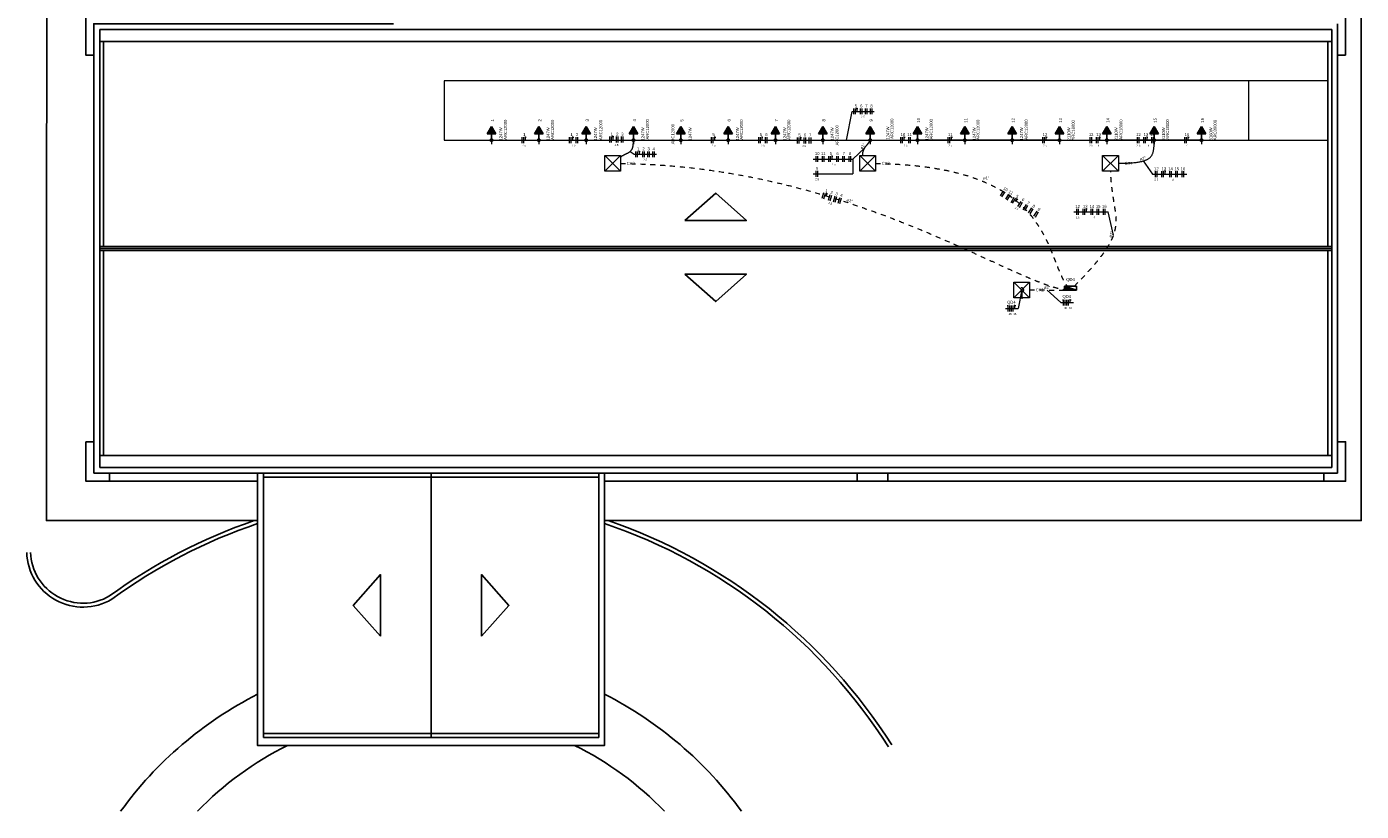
# Model space of a CAD drawing. Header units: feet. Extents: x -18 to 1038, y -110 to 48.
# Tile 105 of 199: x 284 to 318, y -27 to -7. Entities that reach past the tile are written whole.
import ezdxf

# ---------------------------------------------------------------- set-up
doc = ezdxf.new("R2010")
doc.units = ezdxf.units.FT
doc.header["$MEASUREMENT"] = 0
doc.linetypes.add('JIS_02_1.2', pattern=[0.25, 0.125, -0.125])
for name, color, linetype, lineweight in [('0.1', 1, 'Continuous', 9), ('Caixas de passagem', 134, 'Continuous', 5), ('EL-Condutos', 4, 'Continuous', 5), ('EL-Fios (Fase 1)', 7, 'Continuous', 5), ('EL-Fios (Fase 2)', 7, 'Continuous', 5), ('EL-Fios (Fase 3)', 7, 'Continuous', 5), ('EL-Fios (Neutro)', 7, 'Continuous', 5), ('EL-Fios (Terra)', 7, 'Continuous', 5), ('EL-Textos conduto', 7, 'Continuous', 5), ('EL-Textos fios', 7, 'Continuous', 5), ('Textos', 7, 'Continuous', 5)]:
    doc.layers.add(name, color=color, linetype=linetype, lineweight=lineweight)
doc.layers.add('CIV-Piso Tátil', color=32, linetype='Continuous')
doc.layers.add('P-SIMBOL', color=5, linetype='Continuous')
doc.styles.add('Arial', font='arial.ttf')

msp = doc.modelspace()

# ---------------------------------------------------------------- hatches: boundary and pattern name
at = {"layer": 'EL-Condutos', "linetype": 'Continuous'}
msp.add_hatch(color=256, dxfattribs=at).paths.add_polyline_path([(308.9925, -14.1572), (309.0119, -14.0847), (308.9731, -14.0847)])
at = {"layer": 'P-SIMBOL', "linetype": 'Continuous'}
for points in [[(295.6585, -9.9776), (295.5503, -9.7901), (295.442, -9.9776)], [(296.8585, -9.9776), (296.7503, -9.7901), (296.642, -9.9776)], [(298.0585, -9.9776), (297.9503, -9.7901), (297.842, -9.9776)], [(299.2585, -9.9776), (299.1503, -9.7901), (299.042, -9.9776)], [(300.4585, -9.9776), (300.3503, -9.7901), (300.242, -9.9776)], [(301.6585, -9.9776), (301.5503, -9.7901), (301.442, -9.9776)], [(302.8565, -9.9776), (302.7483, -9.7901), (302.64, -9.9776)], [(304.0585, -9.9776), (303.9503, -9.7901), (303.842, -9.9776)], [(305.2585, -9.9776), (305.1503, -9.7901), (305.042, -9.9776)], [(306.4585, -9.9776), (306.3503, -9.7901), (306.242, -9.9776)], [(307.6585, -9.9776), (307.5503, -9.7901), (307.442, -9.9776)], [(308.8585, -9.9776), (308.7503, -9.7901), (308.642, -9.9776)], [(310.0585, -9.9776), (309.9503, -9.7901), (309.842, -9.9776)], [(311.2558, -9.9776), (311.1476, -9.7901), (311.0393, -9.9776)], [(312.4585, -9.9776), (312.3503, -9.7901), (312.242, -9.9776)], [(313.6585, -9.9776), (313.5503, -9.7901), (313.442, -9.9776)], [(310.0781, -13.8369), (310.0782, -13.9368), (310.3791, -13.9368)]]:
    msp.add_hatch(color=256, dxfattribs=at).paths.add_polyline_path(points)

# ---------------------------------------------------------------- linework, layer by layer
at = {"layer": '0.1', "color": 251}
for p, q in [((294.3503, -8.6322), (294.3503, -10.1322)), ((314.7503, -8.6322), (294.3503, -8.6322)), ((314.7503, -10.1322), (314.7503, -8.6322)), ((316.7503, -8.6322), (314.7503, -8.6322)), ((316.7503, -10.1322), (316.7503, -8.6322)), ((294.3503, -10.1322), (314.7503, -10.1322)), ((295.5503, -10.1322), (295.5503, -10.2322)), ((296.7503, -10.1322), (296.7503, -10.2322)), ((297.9503, -10.1322), (297.9503, -10.2322)), ((299.1503, -10.1322), (299.1503, -10.2322)), ((300.3503, -10.1322), (300.3503, -10.2322)), ((301.5503, -10.1322), (301.5503, -10.2322)), ((302.7503, -10.1322), (302.7503, -10.2322)), ((303.9503, -10.1322), (303.9503, -10.2322)), ((305.1503, -10.1322), (305.1503, -10.2322)), ((306.3503, -10.1322), (306.3503, -10.2322)), ((307.5503, -10.1322), (307.5503, -10.2322)), ((308.7503, -10.1322), (308.7503, -10.2322)), ((309.9503, -10.1322), (309.9503, -10.2322)), ((311.1503, -10.1322), (311.1503, -10.2322)), ((312.3503, -10.1322), (312.3503, -10.2322)), ((313.5503, -10.1322), (313.5503, -10.2322)), ((314.7503, -10.1322), (316.7503, -10.1322))]:
    msp.add_line(p, q, dxfattribs=at)
at = {"layer": 'Caixas de passagem'}
for p, q in [((298.4241, -10.9236), (298.8241, -10.5236)), ((298.4241, -10.5236), (298.8241, -10.9236)), ((304.8864, -10.9236), (305.2864, -10.5236)), ((304.8864, -10.5236), (305.2864, -10.9236)), ((311.0432, -10.9236), (311.4432, -10.5236)), ((311.0432, -10.5236), (311.4432, -10.9236)), ((308.7925, -14.1322), (309.1925, -13.7322)), ((308.7925, -13.7322), (309.1925, -14.1322))]:
    msp.add_line(p, q, dxfattribs=at)
for points in [[(298.4241, -10.5236), (298.8241, -10.5236), (298.8241, -10.9236), (298.4241, -10.9236), (298.4241, -10.5236)], [(304.8864, -10.5236), (305.2864, -10.5236), (305.2864, -10.9236), (304.8864, -10.9236), (304.8864, -10.5236)], [(311.0432, -10.5236), (311.4432, -10.5236), (311.4432, -10.9236), (311.0432, -10.9236), (311.0432, -10.5236)], [(308.7925, -13.7322), (309.1925, -13.7322), (309.1925, -14.1322), (308.7925, -14.1322), (308.7925, -13.7322)]]:
    msp.add_lwpolyline(points, dxfattribs=at)
at = {"layer": 'CIV-Piso Tátil', "color": 251}
for p, q in [((285.6203, -18.4323), (285.6203, -7.3322)), ((285.6203, -7.3322), (316.8503, -7.3322)), ((317.0003, -18.5823), (317.0003, -7.1822)), ((285.6203, -7.6322), (316.8503, -7.6322)), ((317.0003, -7.9822), (317.2003, -7.9822)), ((316.8503, -12.8322), (285.6203, -12.8322)), ((316.8503, -12.8822), (285.6203, -12.8822)), ((316.8503, -12.9322), (285.6203, -12.9322)), ((316.8503, -18.1323), (285.6203, -18.1323)), ((317.0003, -18.5823), (285.4703, -18.5823)), ((316.8503, -18.4323), (285.6203, -18.4323)), ((285.8703, -18.5822), (285.8703, -18.7823)), ((294.0203, -25.2823), (294.0203, -18.5823)), ((304.822, -18.5822), (304.822, -18.7823)), ((305.6003, -18.5822), (305.6003, -18.7823)), ((316.6503, -18.5822), (316.6503, -18.7823)), ((298.2703, -18.6823), (289.7703, -18.6823))]:
    msp.add_line(p, q, dxfattribs=at)
for points in [[(300.6703, 9.193), (300.6703, -4.7822), (293.6703, -4.7822), (293.6703, -6.5822), (317.6003, -6.5822), (317.6, -19.7823), (298.4203, -19.7823)], [(289.6203, -19.7823), (284.2703, -19.7823), (284.2813, 0.3685)], [(290.3703, -6.9821), (285.2703, -6.9821), (285.2703, -7.9821), (285.4703, -7.9821)], [(317.2003, -7.9822), (317.2003, -6.9821), (293.4703, -6.9821)], [(293.0703, -7.1822), (285.4703, -7.1822), (285.4703, -18.5822)], [(316.8503, -7.3322), (316.8503, -18.4323)], [(285.7203, -12.8322), (285.7203, -7.6322)], [(316.7503, -7.6322), (316.7503, -12.8322)], [(300.4549, -12.1763), (302.0156, -12.1763), (301.2353, -11.482), (300.4549, -12.1763)], [(285.7203, -18.1323), (285.7203, -12.9322)], [(316.7503, -12.9322), (316.7503, -18.1323)], [(300.4549, -13.5324), (302.0156, -13.5324), (301.2353, -14.2267), (300.4549, -13.5324)], [(285.2703, -17.7823), (285.4703, -17.7823)], [(285.2703, -17.7823), (285.2703, -18.7823), (289.6203, -18.7823)], [(298.4203, -18.7823), (317.2003, -18.7823), (317.2003, -17.7823), (317.0003, -17.7823)], [(289.6203, -18.5823), (289.6203, -25.2823)], [(289.7703, -18.5823), (289.7703, -25.2823)], [(298.2703, -25.2823), (298.2703, -18.5823)], [(298.4203, -25.2823), (298.4203, -18.5823)], [(292.7421, -22.7126), (292.7421, -21.1519), (292.0478, -21.9323), (292.7421, -22.7126)], [(295.2984, -22.7126), (295.2984, -21.1519), (295.9927, -21.9323), (295.2984, -22.7126)], [(289.6203, -25.2823), (289.6203, -25.4823), (298.4203, -25.4823), (298.4203, -25.2823)], [(298.2703, -25.1823), (289.7703, -25.1823)], [(298.2703, -25.2823), (289.7703, -25.2823)]]:
    msp.add_lwpolyline(points, dxfattribs=at)
for centre, radius, start, end in [((294.0242, -32.8496), 13.8176, 108.96737, 126.16023), ((294.0242, -32.8496), 13.7176, 108.72609, 126.18072), ((294.0203, -32.8418), 13.709, 32.26914, 71.27916), ((294.0203, -32.8418), 13.809, 32.2711, 71.03731), ((285.1983, -20.548), 1.4287, 181.69259, 300.63143), ((285.1983, -20.548), 1.3287, 181.69259, 300.4266), ((294.0203, -32.8418), 9.709, 116.94845, 144.14009), ((294.0203, -32.8418), 9.709, 35.85991, 63.05155), ((294.0203, -32.8418), 8.209, 116.29452, 136.14404), ((294.0203, -32.8418), 8.209, 43.85596, 63.70548)]:
    msp.add_arc(centre, radius, start, end, dxfattribs=at)
at = {"layer": 'EL-Condutos'}
for points in [[(308.9675, -13.9755), (308.9745, -13.9788), (308.982, -13.981), (308.9896, -13.9821), (308.9974, -13.9819), (309.005, -13.9806), (309.0123, -13.9781), (309.0192, -13.9745), (309.0254, -13.9698), (309.0308, -13.9643), (309.0353, -13.958), (309.0388, -13.9511), (309.0412, -13.9437), (309.0424, -13.936), (309.0424, -13.9283), (309.0412, -13.9206), (309.0388, -13.9133), (309.0353, -13.9063), (309.0308, -13.9), (309.0254, -13.8945), (309.0192, -13.8899), (309.0123, -13.8863), (309.005, -13.8837), (308.9974, -13.8824), (308.9896, -13.8822), (308.982, -13.8833), (308.9745, -13.8855), (308.9675, -13.8889)], [(308.9925, -13.9822), (308.9925, -14.1572)]]:
    msp.add_lwpolyline(points, dxfattribs=at)
at = {"layer": 'EL-Condutos', "linetype": 'Continuous'}
for points in [[(295.5769, -10.1322), (295.6316, -10.1322), (295.6829, -10.1322), (295.731, -10.1322), (295.7762, -10.1322), (295.8187, -10.1322), (295.8588, -10.1322), (295.8967, -10.1322), (295.9327, -10.1322), (295.9669, -10.1322), (295.9997, -10.1322), (296.0313, -10.1322), (296.0619, -10.1322), (296.0917, -10.1322), (296.1211, -10.1322), (296.1503, -10.1322), (296.1794, -10.1322), (296.2088, -10.1322), (296.2387, -10.1322), (296.2693, -10.1322), (296.3008, -10.1322), (296.3336, -10.1322), (296.3679, -10.1322), (296.4038, -10.1322), (296.4417, -10.1322), (296.4818, -10.1322), (296.5244, -10.1322), (296.5696, -10.1322), (296.6177, -10.1322), (296.669, -10.1322), (296.7237, -10.1322)], [(296.7769, -10.1322), (296.8316, -10.1322), (296.8829, -10.1322), (296.931, -10.1322), (296.9762, -10.1322), (297.0187, -10.1322), (297.0588, -10.1322), (297.0967, -10.1322), (297.1327, -10.1322), (297.1669, -10.1322), (297.1997, -10.1322), (297.2313, -10.1322), (297.2619, -10.1322), (297.2917, -10.1322), (297.3211, -10.1322), (297.3503, -10.1322), (297.3794, -10.1322), (297.4088, -10.1322), (297.4387, -10.1322), (297.4693, -10.1322), (297.5008, -10.1322), (297.5336, -10.1322), (297.5679, -10.1322), (297.6038, -10.1322), (297.6417, -10.1322), (297.6818, -10.1322), (297.7244, -10.1322), (297.7696, -10.1322), (297.8177, -10.1322), (297.869, -10.1322), (297.9237, -10.1322)], [(297.9769, -10.1322), (298.0316, -10.1322), (298.0829, -10.1322), (298.131, -10.1322), (298.1762, -10.1322), (298.2187, -10.1322), (298.2588, -10.1322), (298.2967, -10.1322), (298.3327, -10.1322), (298.3669, -10.1322), (298.3997, -10.1322), (298.4313, -10.1322), (298.4619, -10.1322), (298.4917, -10.1322), (298.5211, -10.1322), (298.5503, -10.1322), (298.5794, -10.1322), (298.6088, -10.1322), (298.6387, -10.1322), (298.6693, -10.1322), (298.7008, -10.1322), (298.7336, -10.1322), (298.7679, -10.1322), (298.8038, -10.1322), (298.8417, -10.1322), (298.8818, -10.1322), (298.9244, -10.1322), (298.9696, -10.1322), (299.0177, -10.1322), (299.069, -10.1322), (299.1237, -10.1322)], [(299.1769, -10.1322), (299.2316, -10.1322), (299.2829, -10.1322), (299.331, -10.1322), (299.3762, -10.1322), (299.4187, -10.1322), (299.4588, -10.1322), (299.4967, -10.1322), (299.5327, -10.1322), (299.5669, -10.1322), (299.5997, -10.1322), (299.6313, -10.1322), (299.6619, -10.1322), (299.6917, -10.1322), (299.7211, -10.1322), (299.7503, -10.1322), (299.7794, -10.1322), (299.8088, -10.1322), (299.8387, -10.1322), (299.8693, -10.1322), (299.9008, -10.1322), (299.9336, -10.1322), (299.9679, -10.1322), (300.0038, -10.1322), (300.0417, -10.1322), (300.0818, -10.1322), (300.1244, -10.1322), (300.1696, -10.1322), (300.2177, -10.1322), (300.269, -10.1322), (300.3237, -10.1322)], [(300.3769, -10.1322), (300.4316, -10.1322), (300.4829, -10.1322), (300.531, -10.1322), (300.5762, -10.1322), (300.6187, -10.1322), (300.6588, -10.1322), (300.6967, -10.1322), (300.7327, -10.1322), (300.7669, -10.1322), (300.7997, -10.1322), (300.8313, -10.1322), (300.8619, -10.1322), (300.8917, -10.1322), (300.9211, -10.1322), (300.9503, -10.1322), (300.9794, -10.1322), (301.0088, -10.1322), (301.0387, -10.1322), (301.0693, -10.1322), (301.1008, -10.1322), (301.1336, -10.1322), (301.1679, -10.1322), (301.2038, -10.1322), (301.2417, -10.1322), (301.2818, -10.1322), (301.3244, -10.1322), (301.3696, -10.1322), (301.4177, -10.1322), (301.469, -10.1322), (301.5237, -10.1322)], [(301.5768, -10.1322), (301.6314, -10.1322), (301.6826, -10.1322), (301.7307, -10.1322), (301.7758, -10.1322), (301.8183, -10.1322), (301.8583, -10.1322), (301.8961, -10.1322), (301.932, -10.1322), (301.9662, -10.1322), (301.9989, -10.1322), (302.0305, -10.1322), (302.061, -10.1322), (302.0908, -10.1322), (302.1202, -10.1322), (302.1493, -10.1322), (302.1784, -10.1322), (302.2077, -10.1322), (302.2375, -10.1322), (302.2681, -10.1322), (302.2996, -10.1322), (302.3323, -10.1322), (302.3665, -10.1322), (302.4024, -10.1322), (302.4402, -10.1322), (302.4803, -10.1322), (302.5227, -10.1322), (302.5679, -10.1322), (302.6159, -10.1322), (302.6671, -10.1322), (302.7217, -10.1322)], [(302.7749, -10.1322), (302.8297, -10.1322), (302.8811, -10.1322), (302.9293, -10.1322), (302.9746, -10.1322), (303.0171, -10.1322), (303.0573, -10.1322), (303.0953, -10.1322), (303.1313, -10.1322), (303.1656, -10.1322), (303.1984, -10.1322), (303.2301, -10.1322), (303.2607, -10.1322), (303.2906, -10.1322), (303.3201, -10.1322), (303.3493, -10.1322), (303.3785, -10.1322), (303.4079, -10.1322), (303.4378, -10.1322), (303.4685, -10.1322), (303.5001, -10.1322), (303.5329, -10.1322), (303.5672, -10.1322), (303.6033, -10.1322), (303.6412, -10.1322), (303.6814, -10.1322), (303.724, -10.1322), (303.7693, -10.1322), (303.8175, -10.1322), (303.8688, -10.1322), (303.9236, -10.1322)], [(303.9769, -10.1322), (304.0316, -10.1322), (304.0829, -10.1322), (304.131, -10.1322), (304.1762, -10.1322), (304.2187, -10.1322), (304.2588, -10.1322), (304.2967, -10.1322), (304.3327, -10.1322), (304.3669, -10.1322), (304.3997, -10.1322), (304.4313, -10.1322), (304.4619, -10.1322), (304.4917, -10.1322), (304.5211, -10.1322), (304.5503, -10.1322), (304.5794, -10.1322), (304.6088, -10.1322), (304.6387, -10.1322), (304.6693, -10.1322), (304.7008, -10.1322), (304.7336, -10.1322), (304.7679, -10.1322), (304.8038, -10.1322), (304.8417, -10.1322), (304.8818, -10.1322), (304.9244, -10.1322), (304.9696, -10.1322), (305.0177, -10.1322), (305.069, -10.1322), (305.1237, -10.1322)], [(305.1769, -10.1322), (305.2316, -10.1322), (305.2829, -10.1322), (305.331, -10.1322), (305.3762, -10.1322), (305.4187, -10.1322), (305.4588, -10.1322), (305.4967, -10.1322), (305.5327, -10.1322), (305.5669, -10.1322), (305.5997, -10.1322), (305.6313, -10.1322), (305.6619, -10.1322), (305.6917, -10.1322), (305.7211, -10.1322), (305.7503, -10.1322), (305.7794, -10.1322), (305.8088, -10.1322), (305.8387, -10.1322), (305.8693, -10.1322), (305.9008, -10.1322), (305.9336, -10.1322), (305.9679, -10.1322), (306.0038, -10.1322), (306.0417, -10.1322), (306.0818, -10.1322), (306.1244, -10.1322), (306.1696, -10.1322), (306.2177, -10.1322), (306.269, -10.1322), (306.3237, -10.1322)], [(307.5237, -10.1322), (307.469, -10.1322), (307.4177, -10.1322), (307.3696, -10.1322), (307.3244, -10.1322), (307.2818, -10.1322), (307.2417, -10.1322), (307.2038, -10.1322), (307.1679, -10.1322), (307.1336, -10.1322), (307.1008, -10.1322), (307.0693, -10.1322), (307.0387, -10.1322), (307.0088, -10.1322), (306.9794, -10.1322), (306.9503, -10.1322), (306.9211, -10.1322), (306.8917, -10.1322), (306.8619, -10.1322), (306.8313, -10.1322), (306.7997, -10.1322), (306.7669, -10.1322), (306.7327, -10.1322), (306.6967, -10.1322), (306.6588, -10.1322), (306.6187, -10.1322), (306.5762, -10.1322), (306.531, -10.1322), (306.4829, -10.1322), (306.4316, -10.1322), (306.3769, -10.1322)], [(308.7237, -10.1322), (308.669, -10.1322), (308.6177, -10.1322), (308.5696, -10.1322), (308.5244, -10.1322), (308.4818, -10.1322), (308.4417, -10.1322), (308.4038, -10.1322), (308.3679, -10.1322), (308.3336, -10.1322), (308.3008, -10.1322), (308.2693, -10.1322), (308.2387, -10.1322), (308.2088, -10.1322), (308.1794, -10.1322), (308.1503, -10.1322), (308.1211, -10.1322), (308.0917, -10.1322), (308.0619, -10.1322), (308.0313, -10.1322), (307.9997, -10.1322), (307.9669, -10.1322), (307.9327, -10.1322), (307.8967, -10.1322), (307.8588, -10.1322), (307.8187, -10.1322), (307.7762, -10.1322), (307.731, -10.1322), (307.6829, -10.1322), (307.6316, -10.1322), (307.5769, -10.1322)], [(309.9237, -10.1322), (309.869, -10.1322), (309.8177, -10.1322), (309.7696, -10.1322), (309.7244, -10.1322), (309.6818, -10.1322), (309.6417, -10.1322), (309.6038, -10.1322), (309.5679, -10.1322), (309.5336, -10.1322), (309.5008, -10.1322), (309.4693, -10.1322), (309.4387, -10.1322), (309.4088, -10.1322), (309.3794, -10.1322), (309.3503, -10.1322), (309.3211, -10.1322), (309.2917, -10.1322), (309.2619, -10.1322), (309.2313, -10.1322), (309.1997, -10.1322), (309.1669, -10.1322), (309.1327, -10.1322), (309.0967, -10.1322), (309.0588, -10.1322), (309.0187, -10.1322), (308.9762, -10.1322), (308.931, -10.1322), (308.8829, -10.1322), (308.8316, -10.1322), (308.7769, -10.1322)], [(309.9769, -10.1322), (310.0316, -10.1322), (310.0829, -10.1322), (310.131, -10.1322), (310.1762, -10.1322), (310.2187, -10.1322), (310.2588, -10.1322), (310.2967, -10.1322), (310.3326, -10.1322), (310.3668, -10.1322), (310.3996, -10.1322), (310.4311, -10.1322), (310.4617, -10.1322), (310.4915, -10.1322), (310.5209, -10.1322), (310.5499, -10.1322), (310.579, -10.1322), (310.6083, -10.1322), (310.6381, -10.1322), (310.6686, -10.1322), (310.7001, -10.1322), (310.7327, -10.1322), (310.7668, -10.1322), (310.8027, -10.1322), (310.8404, -10.1322), (310.8803, -10.1322), (310.9227, -10.1322), (310.9677, -10.1322), (311.0156, -10.1322), (311.0666, -10.1322), (311.1211, -10.1322)], [(312.3237, -10.1322), (312.269, -10.1322), (312.2177, -10.1322), (312.1696, -10.1322), (312.1243, -10.1322), (312.0818, -10.1322), (312.0417, -10.1322), (312.0038, -10.1322), (311.9678, -10.1322), (311.9336, -10.1322), (311.9007, -10.1322), (311.8691, -10.1322), (311.8385, -10.1322), (311.8086, -10.1322), (311.7791, -10.1322), (311.7499, -10.1322), (311.7207, -10.1322), (311.6913, -10.1322), (311.6613, -10.1322), (311.6306, -10.1322), (311.5989, -10.1322), (311.566, -10.1322), (311.5316, -10.1322), (311.4955, -10.1322), (311.4575, -10.1322), (311.4172, -10.1322), (311.3745, -10.1322), (311.3291, -10.1322), (311.2807, -10.1322), (311.2292, -10.1322), (311.1743, -10.1322)], [(313.5237, -10.1322), (313.469, -10.1322), (313.4177, -10.1322), (313.3696, -10.1322), (313.3244, -10.1322), (313.2818, -10.1322), (313.2417, -10.1322), (313.2038, -10.1322), (313.1679, -10.1322), (313.1336, -10.1322), (313.1008, -10.1322), (313.0693, -10.1322), (313.0387, -10.1322), (313.0088, -10.1322), (312.9794, -10.1322), (312.9503, -10.1322), (312.9211, -10.1322), (312.8917, -10.1322), (312.8619, -10.1322), (312.8313, -10.1322), (312.7997, -10.1322), (312.7669, -10.1322), (312.7327, -10.1322), (312.6967, -10.1322), (312.6588, -10.1322), (312.6187, -10.1322), (312.5762, -10.1322), (312.531, -10.1322), (312.4829, -10.1322), (312.4316, -10.1322), (312.3769, -10.1322)], [(298.8244, -10.5589), (298.846, -10.5453), (298.8669, -10.5328), (298.8869, -10.5214), (298.9062, -10.5109), (298.9247, -10.5012), (298.9424, -10.4922), (298.9594, -10.4838), (298.9755, -10.4758), (298.991, -10.4681), (299.0057, -10.4607), (299.0196, -10.4532), (299.0328, -10.4458), (299.0452, -10.4381), (299.057, -10.4301), (299.068, -10.4217), (299.0782, -10.4127), (299.0878, -10.4031), (299.0967, -10.3926), (299.1049, -10.3812), (299.1123, -10.3687), (299.1191, -10.3551), (299.1252, -10.3401), (299.1306, -10.3237), (299.1354, -10.3058), (299.1395, -10.2862), (299.1429, -10.2647), (299.1456, -10.2414), (299.1478, -10.2159), (299.1492, -10.1883), (299.1501, -10.1584)], [(304.9679, -10.5238), (304.9656, -10.507), (304.9646, -10.4905), (304.9647, -10.4743), (304.9659, -10.4586), (304.9681, -10.4431), (304.9713, -10.428), (304.9754, -10.4132), (304.9803, -10.3988), (304.9859, -10.3846), (304.9921, -10.3709), (304.9989, -10.3574), (305.0063, -10.3442), (305.0141, -10.3314), (305.0222, -10.3189), (305.0307, -10.3067), (305.0393, -10.2947), (305.0481, -10.2831), (305.057, -10.2719), (305.0659, -10.2609), (305.0748, -10.2502), (305.0834, -10.2398), (305.0919, -10.2296), (305.1001, -10.2198), (305.1079, -10.2103), (305.1153, -10.201), (305.1221, -10.1921), (305.1284, -10.1834), (305.1341, -10.175), (305.139, -10.1668), (305.1431, -10.1589)], [(311.4442, -10.7222), (311.5261, -10.7205), (311.6029, -10.7181), (311.6748, -10.7149), (311.7419, -10.711), (311.8044, -10.7061), (311.8626, -10.7004), (311.9164, -10.6937), (311.9662, -10.686), (312.012, -10.6772), (312.054, -10.6673), (312.0924, -10.6562), (312.1274, -10.6439), (312.1591, -10.6304), (312.1876, -10.6155), (312.2132, -10.5993), (312.236, -10.5817), (312.2561, -10.5626), (312.2737, -10.542), (312.289, -10.5198), (312.3021, -10.496), (312.3133, -10.4705), (312.3226, -10.4433), (312.3302, -10.4144), (312.3363, -10.3836), (312.3411, -10.351), (312.3446, -10.3165), (312.3472, -10.2799), (312.3488, -10.2414), (312.3498, -10.2008), (312.3502, -10.1581)]]:
    msp.add_spline(points, degree=3, dxfattribs=at)
at = {"layer": 'EL-Condutos', "linetype": 'JIS_02_1.2'}
for points in [[(298.8275, -10.7248), (299.4004, -10.7408), (299.9615, -10.7746), (300.5106, -10.8249), (301.0475, -10.8905), (301.572, -10.9701), (302.0838, -11.0626), (302.5829, -11.1667), (303.0689, -11.2811), (303.5417, -11.4047), (304.0011, -11.5361), (304.447, -11.6742), (304.879, -11.8178), (305.2971, -11.9655), (305.701, -12.1162), (306.0906, -12.2686), (306.4655, -12.4216), (306.8257, -12.5737), (307.171, -12.724), (307.5011, -12.871), (307.8159, -13.0136), (308.1151, -13.1505), (308.3985, -13.2805), (308.6661, -13.4024), (308.9175, -13.5149), (309.1526, -13.6168), (309.3712, -13.7068), (309.5731, -13.7838), (309.758, -13.8466), (309.9259, -13.8937), (310.0765, -13.9241)], [(305.2888, -10.725), (305.7243, -10.7386), (306.1294, -10.7658), (306.5052, -10.8059), (306.8529, -10.858), (307.174, -10.9214), (307.4694, -10.9953), (307.7406, -11.0788), (307.9888, -11.1712), (308.2152, -11.2717), (308.421, -11.3795), (308.6076, -11.4938), (308.7761, -11.6137), (308.9278, -11.7386), (309.064, -11.8675), (309.1858, -11.9997), (309.2946, -12.1344), (309.3915, -12.2708), (309.4779, -12.4082), (309.555, -12.5456), (309.6239, -12.6823), (309.6861, -12.8176), (309.7426, -12.9506), (309.7949, -13.0804), (309.844, -13.2064), (309.8912, -13.3278), (309.9379, -13.4436), (309.9852, -13.5532), (310.0344, -13.6557), (310.0867, -13.7504), (310.1434, -13.8364)], [(310.3287, -13.8359), (310.4738, -13.6869), (310.6056, -13.5475), (310.7248, -13.4171), (310.832, -13.295), (310.9276, -13.1806), (311.0123, -13.0732), (311.0866, -12.9722), (311.1512, -12.877), (311.2065, -12.7869), (311.2531, -12.7012), (311.2917, -12.6194), (311.3228, -12.5406), (311.3469, -12.4644), (311.3646, -12.39), (311.3766, -12.3169), (311.3833, -12.2443), (311.3853, -12.1716), (311.3833, -12.0982), (311.3777, -12.0233), (311.3692, -11.9465), (311.3583, -11.8669), (311.3456, -11.7841), (311.3316, -11.6972), (311.317, -11.6057), (311.3022, -11.509), (311.2879, -11.4063), (311.2747, -11.2971), (311.263, -11.1806), (311.2536, -11.0562), (311.2469, -10.9234)], [(309.1921, -13.9329), (309.2296, -13.9331), (309.2652, -13.9332), (309.2992, -13.9333), (309.3317, -13.9334), (309.3627, -13.9335), (309.3925, -13.9337), (309.4211, -13.9338), (309.4487, -13.9339), (309.4755, -13.934), (309.5015, -13.9341), (309.527, -13.9342), (309.552, -13.9343), (309.5766, -13.9343), (309.6011, -13.9344), (309.6255, -13.9345), (309.65, -13.9346), (309.6747, -13.9347), (309.6998, -13.9348), (309.7254, -13.9349), (309.7516, -13.935), (309.7785, -13.9351), (309.8064, -13.9352), (309.8352, -13.9353), (309.8653, -13.9354), (309.8966, -13.9355), (309.9294, -13.9357), (309.9637, -13.9358), (309.9998, -13.9359), (310.0377, -13.9361), (310.0776, -13.9362)]]:
    msp.add_spline(points, degree=3, dxfattribs=at)
at = {"layer": 'EL-Fios (Fase 1)'}
for p, q in [((304.734, -9.4793), (304.734, -9.3293)), ((304.9054, -9.4793), (304.9054, -9.3293)), ((305.034, -9.4793), (305.034, -9.3293)), ((305.1625, -9.4793), (305.1625, -9.3293)), ((296.3295, -10.2072), (296.3295, -10.0572)), ((297.5295, -10.2072), (297.5295, -10.0572)), ((298.5491, -10.1936), (298.5491, -10.0436)), ((298.8491, -10.1936), (298.8491, -10.0436)), ((301.1295, -10.2072), (301.1295, -10.0572)), ((302.3282, -10.2072), (302.3282, -10.0572)), ((302.4996, -10.2072), (302.4996, -10.0572)), ((303.3086, -10.2161), (303.3086, -10.0661)), ((303.48, -10.2161), (303.48, -10.0661)), ((303.6086, -10.2161), (303.6086, -10.0661)), ((305.9295, -10.2072), (305.9295, -10.0572)), ((306.1304, -10.2072), (306.1304, -10.0572)), ((307.1295, -10.2072), (307.1295, -10.0572)), ((309.5295, -10.2072), (309.5295, -10.0572)), ((310.7295, -10.2072), (310.7295, -10.0572)), ((310.8875, -10.2072), (310.8875, -10.0572)), ((311.9295, -10.2072), (311.9295, -10.0572)), ((312.0875, -10.2072), (312.0875, -10.0572)), ((312.2884, -10.2072), (312.2884, -10.0572)), ((299.2143, -10.5685), (299.2143, -10.4185)), ((299.5143, -10.5685), (299.5143, -10.4185)), ((303.7853, -10.6886), (303.7853, -10.5386)), ((303.9434, -10.6886), (303.9434, -10.5386)), ((304.1014, -10.6886), (304.1014, -10.5386)), ((304.3023, -10.6886), (304.3023, -10.5386)), ((304.4603, -10.6886), (304.4603, -10.5386)), ((304.6184, -10.6886), (304.6184, -10.5386)), ((303.7853, -11.0636), (303.7853, -10.9136)), ((312.384, -11.0735), (312.384, -10.9235)), ((312.542, -11.0735), (312.542, -10.9235)), ((312.7429, -11.0735), (312.7429, -10.9235)), ((303.9318, -11.6099), (303.9741, -11.466)), ((308.4545, -11.5494), (308.532, -11.4209)), ((304.2196, -11.6945), (304.2619, -11.5506)), ((308.5898, -11.631), (308.6673, -11.5026)), ((308.7251, -11.7126), (308.8026, -11.5842)), ((308.8971, -11.8164), (308.9746, -11.688)), ((309.0325, -11.898), (309.1099, -11.7696)), ((309.1678, -11.9797), (309.2453, -11.8512)), ((309.3031, -12.0613), (309.3806, -11.9329)), ((310.3903, -12.0261), (310.3903, -11.8761)), ((310.5483, -12.0261), (310.5483, -11.8761)), ((310.7492, -12.0261), (310.7492, -11.8761)), ((310.0943, -14.33), (310.0943, -14.18)), ((308.6907, -14.4784), (308.6907, -14.3284))]:
    msp.add_line(p, q, dxfattribs=at)
at = {"layer": 'EL-Fios (Fase 2)'}
for p, q in [((304.9483, -9.4793), (304.9483, -9.3293)), ((305.0768, -9.4793), (305.0768, -9.3293)), ((305.2054, -9.4793), (305.2054, -9.3293)), ((297.7009, -10.2072), (297.7009, -10.0572)), ((298.7205, -10.1936), (298.7205, -10.0436)), ((302.5425, -10.2072), (302.5425, -10.0572)), ((303.5229, -10.2161), (303.5229, -10.0661)), ((303.6514, -10.2161), (303.6514, -10.0661)), ((305.9723, -10.2072), (305.9723, -10.0572)), ((306.1732, -10.2072), (306.1732, -10.0572)), ((307.1723, -10.2072), (307.1723, -10.0572)), ((309.5723, -10.2072), (309.5723, -10.0572)), ((310.7723, -10.2072), (310.7723, -10.0572)), ((311.9723, -10.2072), (311.9723, -10.0572)), ((313.1295, -10.2072), (313.1295, -10.0572)), ((299.3857, -10.5685), (299.3857, -10.4185)), ((299.6428, -10.5685), (299.6428, -10.4185)), ((303.8282, -10.6886), (303.8282, -10.5386)), ((303.9862, -10.6886), (303.9862, -10.5386)), ((304.3452, -10.6886), (304.3452, -10.5386)), ((304.5032, -10.6886), (304.5032, -10.5386)), ((304.6612, -10.6886), (304.6612, -10.5386)), ((303.8282, -11.0636), (303.8282, -10.9136)), ((312.4269, -11.0735), (312.4269, -10.9235)), ((312.901, -11.0735), (312.901, -10.9235)), ((313.059, -11.0735), (313.059, -10.9235)), ((308.4912, -11.5715), (308.5687, -11.4431)), ((304.0963, -11.6582), (304.1386, -11.5143)), ((304.343, -11.7308), (304.3853, -11.5869)), ((308.6265, -11.6531), (308.704, -11.5247)), ((308.9338, -11.8385), (309.0113, -11.7101)), ((309.0692, -11.9202), (309.1466, -11.7917)), ((309.2045, -12.0018), (309.282, -11.8734)), ((309.3398, -12.0835), (309.4173, -11.955)), ((310.4332, -12.0261), (310.4332, -11.8761)), ((310.9073, -12.0261), (310.9073, -11.8761)), ((311.0653, -12.0261), (311.0653, -11.8761)), ((310.1372, -14.33), (310.1372, -14.18)), ((308.7336, -14.4784), (308.7336, -14.3284))]:
    msp.add_line(p, q, dxfattribs=at)
at = {"layer": 'EL-Fios (Fase 3)'}
for p, q in [((304.7768, -9.4793), (304.7768, -9.3293)), ((296.3723, -10.2072), (296.3723, -10.0572)), ((297.5723, -10.2072), (297.5723, -10.0572)), ((297.7438, -10.2072), (297.7438, -10.0572)), ((298.592, -10.1936), (298.592, -10.0436)), ((298.7634, -10.1936), (298.7634, -10.0436)), ((298.892, -10.1936), (298.892, -10.0436)), ((301.1723, -10.2072), (301.1723, -10.0572)), ((302.3711, -10.2072), (302.3711, -10.0572)), ((303.3514, -10.2161), (303.3514, -10.0661)), ((310.9304, -10.2072), (310.9304, -10.0572)), ((312.1304, -10.2072), (312.1304, -10.0572)), ((312.3313, -10.2072), (312.3313, -10.0572)), ((313.1723, -10.2072), (313.1723, -10.0572)), ((299.2571, -10.5685), (299.2571, -10.4185)), ((299.4286, -10.5685), (299.4286, -10.4185)), ((299.5571, -10.5685), (299.5571, -10.4185)), ((299.6857, -10.5685), (299.6857, -10.4185)), ((304.1443, -10.6886), (304.1443, -10.5386)), ((312.5849, -11.0735), (312.5849, -10.9235)), ((312.7858, -11.0735), (312.7858, -10.9235)), ((312.9438, -11.0735), (312.9438, -10.9235)), ((313.1019, -11.0735), (313.1019, -10.9235)), ((303.9729, -11.622), (304.0152, -11.4781)), ((304.1374, -11.6703), (304.1797, -11.5264)), ((304.2607, -11.7066), (304.303, -11.5627)), ((304.3841, -11.7429), (304.4264, -11.599)), ((308.7618, -11.7348), (308.8393, -11.6063)), ((310.5912, -12.0261), (310.5912, -11.8761)), ((310.7921, -12.0261), (310.7921, -11.8761)), ((310.9501, -12.0261), (310.9501, -11.8761)), ((311.1082, -12.0261), (311.1082, -11.8761)), ((310.18, -14.33), (310.18, -14.18)), ((308.7764, -14.4784), (308.7764, -14.3284))]:
    msp.add_line(p, q, dxfattribs=at)
at = {"layer": 'EL-Fios (Neutro)'}
for p, q in [((310.0265, -14.18), (310.0515, -14.18)), ((310.0515, -14.33), (310.0515, -14.18)), ((308.6228, -14.3284), (308.6478, -14.3284)), ((308.6478, -14.4784), (308.6478, -14.3284))]:
    msp.add_line(p, q, dxfattribs=at)
at = {"layer": 'EL-Fios (Terra)'}
for points in [[(304.8197, -9.4043), (304.8197, -9.3293), (304.7997, -9.3293), (304.8397, -9.3293)], [(296.4152, -10.1322), (296.4152, -10.0572), (296.3952, -10.0572), (296.4352, -10.0572)], [(297.6152, -10.1322), (297.6152, -10.0572), (297.5952, -10.0572), (297.6352, -10.0572)], [(298.6348, -10.1186), (298.6348, -10.0436), (298.6148, -10.0436), (298.6548, -10.0436)], [(301.2152, -10.1322), (301.2152, -10.0572), (301.1952, -10.0572), (301.2352, -10.0572)], [(302.4139, -10.1322), (302.4139, -10.0572), (302.3939, -10.0572), (302.4339, -10.0572)], [(303.3943, -10.1411), (303.3943, -10.0661), (303.3743, -10.0661), (303.4143, -10.0661)], [(306.0152, -10.1322), (306.0152, -10.0572), (305.9952, -10.0572), (306.0352, -10.0572)], [(307.2152, -10.1322), (307.2152, -10.0572), (307.1952, -10.0572), (307.2352, -10.0572)], [(309.6152, -10.1322), (309.6152, -10.0572), (309.5952, -10.0572), (309.6352, -10.0572)], [(310.9732, -10.1322), (310.9732, -10.0572), (310.9532, -10.0572), (310.9932, -10.0572)], [(312.1732, -10.1322), (312.1732, -10.0572), (312.1532, -10.0572), (312.1932, -10.0572)], [(313.2152, -10.1322), (313.2152, -10.0572), (313.1952, -10.0572), (313.2352, -10.0572)], [(299.3, -10.4935), (299.3, -10.4185), (299.28, -10.4185), (299.32, -10.4185)], [(304.1871, -10.6136), (304.1871, -10.5386), (304.1671, -10.5386), (304.2071, -10.5386)], [(312.6277, -10.9985), (312.6277, -10.9235), (312.6077, -10.9235), (312.6477, -10.9235)], [(304.0352, -11.5621), (304.0563, -11.4901), (304.0372, -11.4845), (304.0755, -11.4958)], [(308.8373, -11.6927), (308.876, -11.6285), (308.8589, -11.6181), (308.8931, -11.6388)], [(310.634, -11.9511), (310.634, -11.8761), (310.614, -11.8761), (310.654, -11.8761)], [(310.2229, -14.255), (310.2229, -14.18), (310.2029, -14.18), (310.2429, -14.18)], [(308.8193, -14.4034), (308.8193, -14.3284), (308.7993, -14.3284), (308.8393, -14.3284)]]:
    msp.add_lwpolyline(points, dxfattribs=at)
at = {"layer": 'EL-Textos fios'}
for p, q in [((304.5503, -10.1322), (304.6911, -9.4043)), ((304.6911, -9.4043), (305.256, -9.4043)), ((299.07, -10.42), (299.1714, -10.4935)), ((305.0175, -10.326), (304.7118, -10.6136)), ((299.1714, -10.4935), (299.7363, -10.4935)), ((303.7057, -10.6136), (304.7118, -10.6136)), ((304.7118, -10.6136), (304.7118, -10.9886)), ((312.075, -10.6615), (312.3043, -10.9985)), ((303.7057, -10.9886), (304.7118, -10.9886)), ((312.3043, -10.9985), (313.1815, -10.9985)), ((310.3106, -11.9511), (311.1878, -11.9511)), ((311.3206, -12.5467), (311.1878, -11.9511)), ((308.9925, -13.9322), (308.901, -14.4034)), ((309.6353, -13.9346), (309.9836, -14.255)), ((308.58, -14.4034), (308.901, -14.4034)), ((309.9836, -14.255), (310.3046, -14.255))]:
    msp.add_line(p, q, dxfattribs=at)
at = {"layer": 'P-SIMBOL'}
for p, q in [((295.442, -9.9776), (295.5503, -9.7901)), ((295.5503, -9.7901), (295.6585, -9.9776)), ((296.642, -9.9776), (296.7503, -9.7901)), ((296.7503, -9.7901), (296.8585, -9.9776)), ((297.842, -9.9776), (297.9503, -9.7901)), ((297.9503, -9.7901), (298.0585, -9.9776)), ((299.042, -9.9776), (299.1503, -9.7901)), ((299.1503, -9.7901), (299.2585, -9.9776)), ((300.242, -9.9776), (300.3503, -9.7901)), ((300.3503, -9.7901), (300.4585, -9.9776)), ((301.442, -9.9776), (301.5503, -9.7901)), ((301.5503, -9.7901), (301.6585, -9.9776)), ((302.64, -9.9776), (302.7483, -9.7901)), ((302.7483, -9.7901), (302.8565, -9.9776)), ((303.842, -9.9776), (303.9503, -9.7901)), ((303.9503, -9.7901), (304.0585, -9.9776)), ((305.042, -9.9776), (305.1503, -9.7901)), ((305.1503, -9.7901), (305.2585, -9.9776)), ((306.242, -9.9776), (306.3503, -9.7901)), ((306.3503, -9.7901), (306.4585, -9.9776)), ((307.442, -9.9776), (307.5503, -9.7901)), ((307.5503, -9.7901), (307.6585, -9.9776)), ((308.642, -9.9776), (308.7503, -9.7901)), ((308.7503, -9.7901), (308.8585, -9.9776)), ((309.842, -9.9776), (309.9503, -9.7901)), ((309.9503, -9.7901), (310.0585, -9.9776)), ((311.0393, -9.9776), (311.1476, -9.7901)), ((311.1476, -9.7901), (311.2558, -9.9776)), ((312.242, -9.9776), (312.3503, -9.7901)), ((312.3503, -9.7901), (312.4585, -9.9776)), ((313.442, -9.9776), (313.5503, -9.7901)), ((313.5503, -9.7901), (313.6585, -9.9776)), ((295.6585, -9.9776), (295.442, -9.9776)), ((295.5238, -10.1056), (295.5768, -10.1056)), ((295.5238, -10.1587), (295.5238, -10.1056)), ((295.5503, -9.9776), (295.5503, -10.1056)), ((295.5768, -10.1056), (295.5768, -10.1587)), ((296.8585, -9.9776), (296.642, -9.9776)), ((296.7238, -10.1056), (296.7768, -10.1056)), ((296.7238, -10.1587), (296.7238, -10.1056)), ((296.7503, -9.9776), (296.7503, -10.1056)), ((296.7768, -10.1056), (296.7768, -10.1587)), ((298.0585, -9.9776), (297.842, -9.9776)), ((297.9238, -10.1056), (297.9768, -10.1056)), ((297.9238, -10.1587), (297.9238, -10.1056)), ((297.9503, -9.9776), (297.9503, -10.1056)), ((297.9768, -10.1056), (297.9768, -10.1587)), ((299.2585, -9.9776), (299.042, -9.9776)), ((299.1238, -10.1056), (299.1768, -10.1056)), ((299.1238, -10.1587), (299.1238, -10.1056)), ((299.1503, -9.9776), (299.1503, -10.1056)), ((299.1768, -10.1056), (299.1768, -10.1587)), ((300.4585, -9.9776), (300.242, -9.9776)), ((300.3238, -10.1056), (300.3768, -10.1056)), ((300.3238, -10.1587), (300.3238, -10.1056)), ((300.3503, -9.9776), (300.3503, -10.1056)), ((300.3768, -10.1056), (300.3768, -10.1587)), ((301.6585, -9.9776), (301.442, -9.9776)), ((301.5238, -10.1056), (301.5768, -10.1056)), ((301.5238, -10.1587), (301.5238, -10.1056)), ((301.5503, -9.9776), (301.5503, -10.1056)), ((301.5768, -10.1056), (301.5768, -10.1587)), ((302.8565, -9.9776), (302.64, -9.9776)), ((302.7217, -10.1056), (302.7748, -10.1056)), ((302.7217, -10.1587), (302.7217, -10.1056)), ((302.7483, -9.9776), (302.7483, -10.1056)), ((302.7748, -10.1056), (302.7748, -10.1587)), ((304.0585, -9.9776), (303.842, -9.9776)), ((303.9238, -10.1056), (303.9768, -10.1056)), ((303.9238, -10.1587), (303.9238, -10.1056)), ((303.9503, -9.9776), (303.9503, -10.1056)), ((303.9768, -10.1056), (303.9768, -10.1587)), ((305.2585, -9.9776), (305.042, -9.9776)), ((305.1238, -10.1056), (305.1768, -10.1056)), ((305.1238, -10.1587), (305.1238, -10.1056)), ((305.1503, -9.9776), (305.1503, -10.1056)), ((305.1768, -10.1056), (305.1768, -10.1587)), ((306.4585, -9.9776), (306.242, -9.9776)), ((306.3238, -10.1056), (306.3768, -10.1056)), ((306.3238, -10.1587), (306.3238, -10.1056)), ((306.3503, -9.9776), (306.3503, -10.1056)), ((306.3768, -10.1056), (306.3768, -10.1587)), ((307.6585, -9.9776), (307.442, -9.9776)), ((307.5238, -10.1056), (307.5768, -10.1056)), ((307.5238, -10.1587), (307.5238, -10.1056)), ((307.5503, -9.9776), (307.5503, -10.1056)), ((307.5768, -10.1056), (307.5768, -10.1587)), ((308.8585, -9.9776), (308.642, -9.9776)), ((308.7238, -10.1056), (308.7768, -10.1056)), ((308.7238, -10.1587), (308.7238, -10.1056)), ((308.7503, -9.9776), (308.7503, -10.1056)), ((308.7768, -10.1056), (308.7768, -10.1587)), ((310.0585, -9.9776), (309.842, -9.9776)), ((309.9238, -10.1056), (309.9768, -10.1056)), ((309.9238, -10.1587), (309.9238, -10.1056)), ((309.9503, -9.9776), (309.9503, -10.1056)), ((309.9768, -10.1056), (309.9768, -10.1587)), ((311.2558, -9.9776), (311.0393, -9.9776)), ((311.121, -10.1056), (311.1741, -10.1056)), ((311.121, -10.1587), (311.121, -10.1056)), ((311.1476, -9.9776), (311.1476, -10.1056)), ((311.1741, -10.1056), (311.1741, -10.1587)), ((312.4585, -9.9776), (312.242, -9.9776)), ((312.3238, -10.1056), (312.3768, -10.1056)), ((312.3238, -10.1587), (312.3238, -10.1056)), ((312.3503, -9.9776), (312.3503, -10.1056)), ((312.3768, -10.1056), (312.3768, -10.1587)), ((313.6585, -9.9776), (313.442, -9.9776)), ((313.5238, -10.1056), (313.5768, -10.1056)), ((313.5238, -10.1587), (313.5238, -10.1056)), ((313.5503, -9.9776), (313.5503, -10.1056)), ((313.5768, -10.1056), (313.5768, -10.1587)), ((295.5768, -10.1587), (295.5238, -10.1587)), ((296.7768, -10.1587), (296.7238, -10.1587)), ((297.9768, -10.1587), (297.9238, -10.1587)), ((299.1768, -10.1587), (299.1238, -10.1587)), ((300.3768, -10.1587), (300.3238, -10.1587)), ((301.5768, -10.1587), (301.5238, -10.1587)), ((302.7748, -10.1587), (302.7217, -10.1587)), ((303.9768, -10.1587), (303.9238, -10.1587)), ((305.1768, -10.1587), (305.1238, -10.1587)), ((306.3768, -10.1587), (306.3238, -10.1587)), ((307.5768, -10.1587), (307.5238, -10.1587)), ((308.7768, -10.1587), (308.7238, -10.1587)), ((309.9768, -10.1587), (309.9238, -10.1587)), ((311.1741, -10.1587), (311.121, -10.1587)), ((312.3768, -10.1587), (312.3238, -10.1587)), ((313.5768, -10.1587), (313.5238, -10.1587)), ((310.0782, -13.8369), (310.3791, -13.8369)), ((310.0782, -13.8369), (310.0782, -13.9368)), ((310.0782, -13.8369), (310.3791, -13.9368)), ((310.3791, -13.8369), (310.3791, -13.9368)), ((310.0782, -13.9368), (310.3791, -13.9368))]:
    msp.add_line(p, q, dxfattribs=at)

# ---------------------------------------------------------------- texts
at = {"layer": 'EL-Textos conduto', "char_height": 0.075, "width": 0.318979, "attachment_point": 8, "line_spacing_factor": 0.6, "style": 'Arial'}
for s, insert, rotation in [('ø1"', (304.9963, -10.3124), 57.24994), ('ø2"', (312.068, -10.6373), 16.16887), ('ø1"', (304.6193, -11.7038), 341.81432), ('ø1"', (311.2969, -12.5381), 70.03263), ('ø2"', (309.6354, -13.9093), 359.78801)]:
    msp.add_mtext(s, dxfattribs=dict(at, insert=insert, rotation=rotation))
at = {"layer": 'EL-Textos conduto', "insert": (308.0113, -11.1337), "char_height": 0.075, "width": 0.318979, "attachment_point": 7, "line_spacing_factor": 0.6, "style": 'Arial'}
msp.add_mtext('ø1"', dxfattribs=at)
at = {"layer": 'EL-Textos fios', "attachment_point": 8, "line_spacing_factor": 0.6, "style": 'Arial'}
for s, insert, char_height, width in [('5', (304.7868, -9.3045), 0.075, 0.116502), ('6', (304.9268, -9.3045), 0.075, 0.116502), ('7', (305.0554, -9.3045), 0.075, 0.116502), ('8', (305.184, -9.3045), 0.075, 0.116502), ('2.5', (304.9697, -9.5683), 0.05, 0.194131), ('1', (296.3823, -10.0324), 0.075, 0.116502), ('1', (297.5823, -10.0324), 0.075, 0.116502), ('2', (297.7223, -10.0324), 0.075, 0.116502), ('5', (301.1823, -10.0324), 0.075, 0.116502), ('5', (302.3811, -10.0324), 0.075, 0.116502), ('6', (302.5211, -10.0324), 0.075, 0.116502), ('5', (303.3614, -10.0414), 0.075, 0.116502), ('6', (303.5014, -10.0414), 0.075, 0.116502), ('7', (303.63, -10.0414), 0.075, 0.116502), ('10', (305.9823, -10.0324), 0.075, 0.233003), ('11', (306.1518, -10.0324), 0.075, 0.233003), ('11', (307.1823, -10.0324), 0.075, 0.233003), ('12', (309.5823, -10.0324), 0.075, 0.233003), ('12', (310.7509, -10.0324), 0.075, 0.233003), ('13', (310.9404, -10.0324), 0.075, 0.233003), ('12', (311.9509, -10.0324), 0.075, 0.233003), ('13', (312.1404, -10.0324), 0.075, 0.233003), ('14', (312.3098, -10.0324), 0.075, 0.233003), ('16', (313.1823, -10.0324), 0.075, 0.233003), ('2.5', (296.3823, -10.2962), 0.05, 0.194131), ('2.5', (297.6366, -10.2962), 0.05, 0.194131), ('1', (299.2671, -10.3937), 0.075, 0.116502), ('2', (299.4071, -10.3937), 0.075, 0.116502), ('3', (299.5357, -10.3937), 0.075, 0.116502), ('4', (299.6643, -10.3937), 0.075, 0.116502), ('2.5', (301.1823, -10.2962), 0.05, 0.194131), ('2.5', (302.4354, -10.2962), 0.05, 0.194131), ('2.5', (303.48, -10.3051), 0.05, 0.194131), ('10', (303.8068, -10.5138), 0.075, 0.233003), ('11', (303.9648, -10.5138), 0.075, 0.233003), ('5', (304.1543, -10.5138), 0.075, 0.116502), ('6', (304.3237, -10.5138), 0.075, 0.116502), ('7', (304.4818, -10.5138), 0.075, 0.116502), ('8', (304.6398, -10.5138), 0.075, 0.116502), ('2.5', (306.0514, -10.2962), 0.05, 0.194131), ('2.5', (307.1823, -10.2962), 0.05, 0.194131), ('2.5', (309.5823, -10.2962), 0.05, 0.194131), ('2.5', (310.7509, -10.2962), 0.05, 0.194131), ('4', (310.9404, -10.2962), 0.05, 0.077668), ('2.5', (311.9509, -10.2962), 0.05, 0.194131), ('4', (312.2094, -10.2962), 0.05, 0.077668), ('4', (313.1823, -10.2962), 0.05, 0.077668), ('2.5', (299.45, -10.6575), 0.05, 0.194131), ('9', (303.8068, -10.8888), 0.075, 0.116502), ('2.5', (304.2233, -10.7776), 0.05, 0.194131), ('12', (312.4054, -10.8987), 0.075, 0.233003), ('13', (312.5949, -10.8987), 0.075, 0.233003), ('14', (312.7644, -10.8987), 0.075, 0.233003), ('15', (312.9224, -10.8987), 0.075, 0.233003), ('16', (313.0804, -10.8987), 0.075, 0.233003), ('2.5', (303.8068, -11.1526), 0.05, 0.194131), ('2.5', (312.4054, -11.1625), 0.05, 0.194131), ('4', (312.8219, -11.1625), 0.05, 0.077668), ('12', (310.4117, -11.8514), 0.075, 0.233003), ('13', (310.6012, -11.8514), 0.075, 0.233003), ('14', (310.7707, -11.8514), 0.075, 0.233003), ('15', (310.9287, -11.8514), 0.075, 0.233003), ('16', (311.0867, -11.8514), 0.075, 0.233003), ('2.5', (310.4117, -12.1151), 0.05, 0.194131), ('4', (310.8282, -12.1151), 0.05, 0.077668), ('QD4', (308.7311, -14.3037), 0.075, 0.430907), ('QD4', (310.1347, -14.1552), 0.075, 0.430907), ('35', (308.6996, -14.5674), 0.05, 0.155335), ('16', (308.8193, -14.5674), 0.05, 0.155335), ('35', (310.1032, -14.419), 0.05, 0.155335), ('16', (310.2229, -14.419), 0.05, 0.155335)]:
    msp.add_mtext(s, dxfattribs=dict(at, insert=insert, char_height=char_height, width=width))
for s, insert, char_height, width, rotation in [('1', (298.602, -10.0189), 0.075, 0.116502, 0.00084), ('2', (298.742, -10.0189), 0.075, 0.116502, 0.00084), ('3', (298.8705, -10.0189), 0.075, 0.116502, 0.00084), ('2.5', (298.7205, -10.2826), 0.05, 0.194131, 0.00084), ('1', (304.0318, -11.4571), 0.075, 0.116502, 343.61425), ('2', (304.1661, -11.4966), 0.075, 0.116502, 343.61425), ('3', (304.2895, -11.5329), 0.075, 0.116502, 343.61425), ('4', (304.4128, -11.5692), 0.075, 0.116502, 343.61425), ('10', (308.5631, -11.4108), 0.075, 0.233003, 328.89496), ('11', (308.6984, -11.4924), 0.075, 0.233003, 328.89496), ('5', (308.8607, -11.5903), 0.075, 0.116502, 328.89496), ('2.5', (304.1328, -11.7618), 0.05, 0.194131, 343.61425), ('2.5', (308.8512, -11.8926), 0.05, 0.194131, 328.89496), ('6', (309.0058, -11.6778), 0.075, 0.116502, 328.89496), ('7', (309.1411, -11.7595), 0.075, 0.116502, 328.89496), ('8', (309.2764, -11.8411), 0.075, 0.116502, 328.89496), ('9', (309.4117, -11.9228), 0.075, 0.116502, 328.89496)]:
    msp.add_mtext(s, dxfattribs=dict(at, insert=insert, char_height=char_height, width=width, rotation=rotation))
at = {"layer": 'Textos', "char_height": 0.075, "attachment_point": 8, "rotation": 90.00021, "line_spacing_factor": 0.6, "style": 'Arial'}
for s, insert, width in [('1', (295.6146, -9.6325), 0.116502), ('ARC12000', (295.943, -9.8708), 1.025076), ('2', (296.8146, -9.6325), 0.116502), ('ARC12000', (297.1374, -9.8708), 1.025076), ('3', (298.0146, -9.6325), 0.116502), ('ARC12000', (298.3598, -9.8764), 1.025076), ('4', (299.2146, -9.6325), 0.116502), ('ARC12000', (299.543, -9.8596), 1.025076), ('ARC12000', (300.188, -9.9829), 1.025076), ('5', (300.4146, -9.6325), 0.116502), ('6', (301.6146, -9.6325), 0.116502), ('ARC12000', (301.9254, -9.8668), 1.025076), ('7', (302.8126, -9.6325), 0.116502), ('ARC12000', (303.1267, -9.8701), 1.025076), ('8', (304.0146, -9.6325), 0.116502), ('ARC12000', (304.3497, -10.0099), 1.025076), ('9', (305.2146, -9.6325), 0.116502), ('1247W', (305.634, -9.9544), 0.663796), ('ARC12000', (305.7413, -9.8444), 1.025076), ('10', (306.4146, -9.6325), 0.233003), ('ARC12000', (306.7362, -9.8571), 1.025076), ('11', (307.6146, -9.6325), 0.233003), ('ARC12000', (307.9227, -9.8706), 1.025076), ('12', (308.8146, -9.6325), 0.233003), ('ARC12000', (309.1452, -9.8661), 1.025076), ('13', (310.0146, -9.6325), 0.233003), ('ARC18000', (310.3362, -9.8841), 1.025076), ('14', (311.2119, -9.6325), 0.233003), ('ARC18000', (311.5469, -9.8661), 1.025076), ('15', (312.4146, -9.6325), 0.233003), ('ARC18000', (312.7272, -9.8616), 1.025076), ('16', (313.6146, -9.6325), 0.233003), ('ARC30000', (313.9317, -9.8796), 1.025076), ('1247W', (295.8273, -9.9769), 0.663796), ('1247W', (297.0273, -9.9769), 0.663796), ('1247W', (298.2273, -9.9769), 0.663796), ('1247W', (299.4273, -9.9769), 0.663796), ('1247W', (300.6273, -9.9769), 0.663796), ('1247W', (301.8273, -9.9769), 0.663796), ('1247W', (303.0253, -9.9769), 0.663796), ('1247W', (304.2273, -9.9769), 0.663796), ('1247W', (306.6273, -9.9769), 0.663796), ('1247W', (307.8273, -9.9769), 0.663796), ('1247W', (309.0273, -9.9769), 0.663796), ('2110W', (310.2273, -9.9769), 0.663796), ('2110W', (311.4246, -9.9769), 0.663796), ('2110W', (312.6273, -9.9769), 0.663796), ('3160W', (313.8273, -9.9769), 0.663796)]:
    msp.add_mtext(s, dxfattribs=dict(at, insert=insert, width=width))
at = {"layer": 'Textos', "char_height": 0.075, "line_spacing_factor": 0.6, "style": 'Arial'}
for s, insert, width, attachment_point in [('CX2', (298.9791, -10.7611), 0.407698, 7), ('CX3', (305.4414, -10.7611), 0.407698, 7), ('CX4', (311.5982, -10.7611), 0.407698, 7), ('CX1', (309.3475, -13.9697), 0.407698, 7), ('QD4', (310.2286, -13.7244), 0.430907, 8)]:
    msp.add_mtext(s, dxfattribs=dict(at, insert=insert, width=width, attachment_point=attachment_point))

doc.saveas('drawing.dxf')
